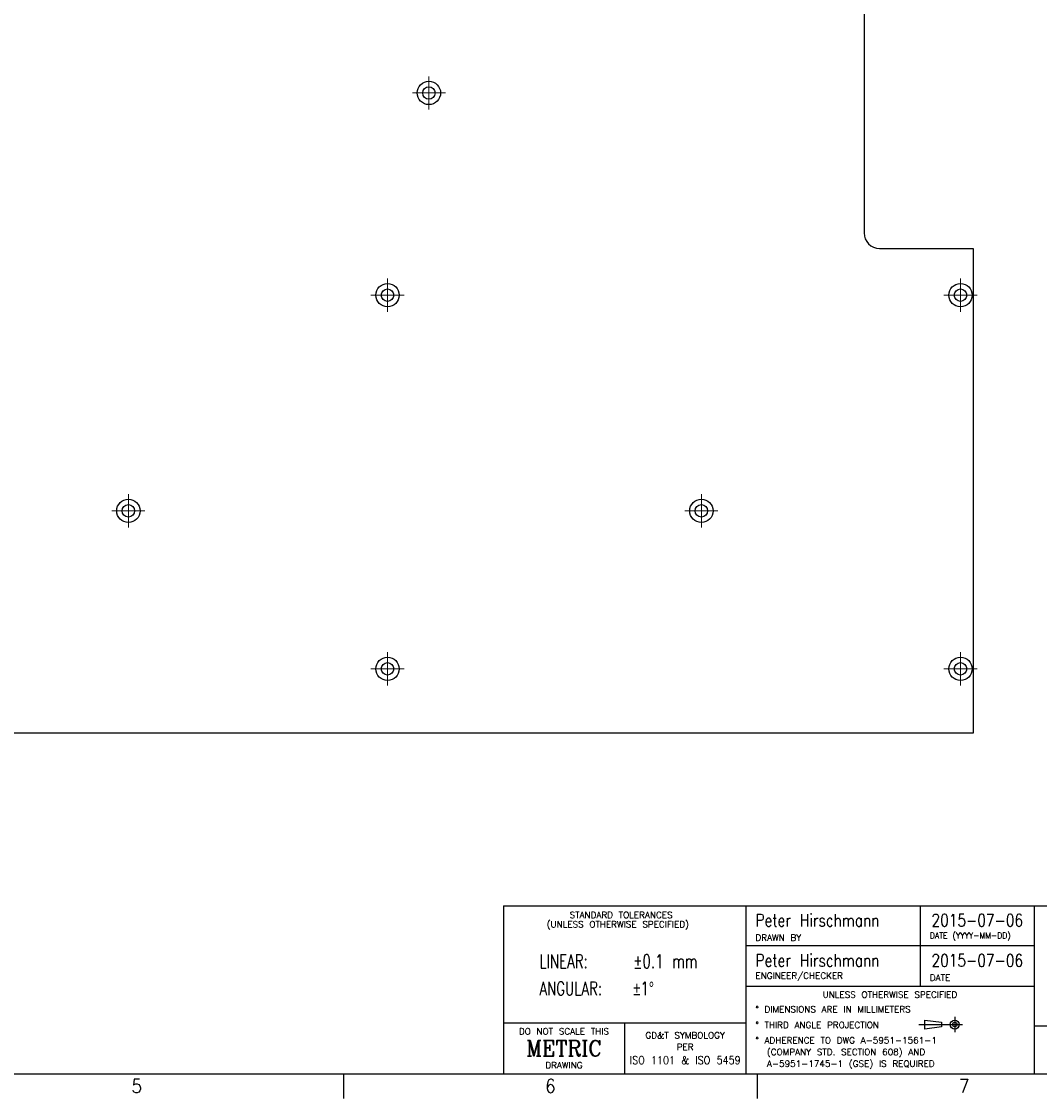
# Model space of a CAD drawing. Header units: inches. Extents: x 0 to 841, y 0 to 594.
# Tile 3 of 4: x 444 to 706, y 0 to 277. Entities that reach past the tile are written whole.
import ezdxf

# ---------------------------------------------------------------- set-up
doc = ezdxf.new("R2010")
doc.units = ezdxf.units.IN
doc.linetypes.add('DOT_CENTER', pattern=[14, 12, -1, 0, -1])
doc.layers.add('1', color=7, linetype='Continuous')
doc.styles.add('CONVERTER_11', font='txt.shx', dxfattribs={"width": 0.9})
doc.styles.add('CONVERTER_13', font='txt.shx', dxfattribs={"width": 0.81})
doc.styles.add('CONVERTER_14', font='txt.shx', dxfattribs={"width": 0.72})
doc.styles.add('CONVERTER_16', font='txt.shx', dxfattribs={"width": 1.035})
doc.styles.add('CONVERTER_18', font='complex.shx', dxfattribs={"width": 0.95})

# ---------------------------------------------------------------- blocks, each defined once
blk = doc.blocks.new('N2605-96570_pcb__4', base_point=(107.0449999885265, 93.97000044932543))
at = {"color": 7, "linetype": 'Continuous'}
for p, q in [((660.6749999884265, 394.6000004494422), (660.6749999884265, 222.6000004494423)), ((664.6749999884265, 218.6000004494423), (688.7049999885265, 218.6000004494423)), ((688.7049999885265, 218.6000004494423), (688.7049999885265, 93.97000044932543)), ((688.7049999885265, 93.97000044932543), (405.3822226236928, 93.97000044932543))]:
    blk.add_line(p, q, dxfattribs=at)
for centre, radius in [((548.7999999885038, 258.6000004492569), 3), ((548.7999999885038, 258.6000004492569), 1.599999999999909), ((538.1649999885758, 206.6000004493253), 3), ((538.1649999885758, 206.6000004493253), 1.600000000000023), ((685.4849999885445, 206.6000004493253), 3), ((685.4849999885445, 206.6000004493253), 1.600000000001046), ((471.5349999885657, 151.1200004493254), 3), ((471.5349999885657, 151.1200004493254), 1.600000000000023), ((618.8549999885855, 151.1200004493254), 3), ((618.8549999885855, 151.1200004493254), 1.599999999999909), ((538.1649999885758, 110.4800004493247), 3), ((538.1649999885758, 110.4800004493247), 1.600000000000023), ((685.4849999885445, 110.4800004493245), 3), ((685.4849999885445, 110.4800004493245), 1.600000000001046)]:
    blk.add_circle(centre, radius, dxfattribs=at)
blk.add_arc((664.6749999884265, 222.6000004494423), 4, 180, 270, dxfattribs=at)
at = {"layer": '1', "color": 1, "linetype": 'DOT_CENTER', "const_width": 0.25}
for points in [[(548.7999999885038, 262.9000004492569), (548.7999999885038, 254.3000004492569)], [(553.0999999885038, 258.6000004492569), (544.4999999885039, 258.6000004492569)], [(538.1649999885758, 210.9000004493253), (538.1649999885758, 202.3000004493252)], [(685.4849999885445, 210.9000004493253), (685.4849999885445, 202.3000004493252)], [(542.4649999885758, 206.6000004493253), (533.8649999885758, 206.6000004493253)], [(689.7849999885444, 206.6000004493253), (681.1849999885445, 206.6000004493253)], [(471.5349999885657, 155.4200004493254), (471.5349999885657, 146.8200004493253)], [(618.8549999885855, 155.4200004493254), (618.8549999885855, 146.8200004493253)], [(475.8349999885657, 151.1200004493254), (467.2349999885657, 151.1200004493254)], [(623.1549999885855, 151.1200004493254), (614.5549999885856, 151.1200004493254)], [(538.1649999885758, 114.7800004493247), (538.1649999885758, 106.1800004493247)], [(685.4849999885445, 114.7800004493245), (685.4849999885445, 106.1800004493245)], [(542.4649999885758, 110.4800004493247), (533.8649999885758, 110.4800004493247)], [(689.7849999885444, 110.4800004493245), (681.1849999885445, 110.4800004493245)]]:
    blk.add_lwpolyline(points, dxfattribs=at)
blk = doc.blocks.new('N2605-96570__5', base_point=(107.0449999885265, 93.97000044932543))
blk.add_blockref('N2605-96570_pcb__4', (107.0449999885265, 93.97000044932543))
blk = doc.blocks.new('Front1', base_point=(397.8749999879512, 308.6000000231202))
blk.add_blockref('N2605-96570__5', (107.0449999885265, 93.97000044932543))
blk = doc.blocks.new('Tolerance_Block__6', base_point=(599.105, 34.49499999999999))
at = {"color": 4, "attachment_point": 1}
for s, insert, char_height, line_spacing_factor, style in [('    STANDARD TOLERANCES\\P(UNLESS OTHERWISE SPECIFIED)', (579.0752857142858, 47.99499999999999), 1.6, 0.90036014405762, 'CONVERTER_16'), ('LINEAR:\\PANGULAR:', (577.2178291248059, 37.03999999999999), 3.5, 1.20048019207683, 'CONVERTER_14')]:
    blk.add_mtext(s, dxfattribs=dict(at, insert=insert, char_height=char_height, line_spacing_factor=line_spacing_factor, style=style))
at = {"color": 3, "insert": (601.3249103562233, 37.03999999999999), "char_height": 3.5, "attachment_point": 1, "line_spacing_factor": 1.20048019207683, "style": 'CONVERTER_14'}
blk.add_mtext('±0.1 mm\\P{\\Fgdt;`}1{\\Fgdt;~}', dxfattribs=at)
blk = doc.blocks.new('Drawing_Grid_Zones__9', base_point=(6.35, 6.35))
at = {"layer": '1', "color": 4, "linetype": 'Continuous'}
for p, q in [((526.8625, 6.35), (526.8625, 0)), ((633.2249999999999, 6.35), (633.2249999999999, 0))]:
    blk.add_line(p, q, dxfattribs=at)
at = {"layer": '1', "color": 4, "char_height": 3.5, "attachment_point": 5, "line_spacing_factor": 1.08043217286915, "style": 'CONVERTER_11'}
for s, insert in [('5', (473.6812499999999, 3.175)), ('6', (580.0437499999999, 3.175)), ('7', (686.4062499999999, 3.175))]:
    blk.add_mtext(s, dxfattribs=dict(at, insert=insert))
blk = doc.blocks.new('A1_Size_Verigy_Frame__10', base_point=(6.35, 6.35))
at = {"color": 7, "linetype": 'Continuous'}
for p, q in [((567.9499999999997, 49.54375), (567.9499999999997, 6.35)), ((567.9499999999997, 49.54375), (630.2593749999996, 49.54375)), ((630.2593749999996, 49.54375), (630.2593749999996, 6.35)), ((630.2593749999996, 49.54375), (834.6499999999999, 49.54375)), ((704.490625, 6.35), (704.490625, 49.54375)), ((770.753125, 18.58750000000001), (704.490625, 18.58750000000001))]:
    blk.add_line(p, q, dxfattribs=at)
at = {"color": 4, "linetype": 'Continuous'}
for p, q in [((675.0906249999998, 49.54375), (675.0906249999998, 28.90625000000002)), ((704.490625, 39.22499999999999), (630.2593749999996, 39.22499999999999)), ((630.1687499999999, 28.90625000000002), (704.490625, 28.90625000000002)), ((567.9499999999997, 19.44687500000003), (630.2593749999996, 19.44687500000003)), ((599.1046875, 19.44687500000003), (599.1046875, 6.35000000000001)), ((676.2684326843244, 20.15665218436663), (680.6304118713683, 19.58419427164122)), ((676.2684326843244, 17.85265218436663), (676.2684326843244, 20.15665218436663)), ((680.6304118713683, 19.58419427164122), (680.6304118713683, 18.43171209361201)), ((680.6304118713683, 18.43171209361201), (676.2684326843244, 17.85265218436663))]:
    blk.add_line(p, q, dxfattribs=at)
at = {"color": 4, "linetype": 'DOT_CENTER'}
for p, q in [((683.996260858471, 20.96579600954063), (683.996260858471, 17.04350835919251)), ((674.7897956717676, 19.00465218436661), (682.0351170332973, 19.00465218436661)), ((682.0351170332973, 19.00465218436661), (685.9574046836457, 19.00465218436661))]:
    blk.add_line(p, q, dxfattribs=at)
at = {"color": 4, "linetype": 'Continuous'}
for radius in [1.152000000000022, 0.5795420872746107]:
    blk.add_circle((683.996260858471, 19.00465218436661), radius, dxfattribs=at)
at = {"layer": '1', "color": 7, "linetype": 'Continuous'}
blk.add_line((9.35, 6.35), (831.65, 6.35), dxfattribs=at)
blk.add_blockref('Tolerance_Block__6', (599.105, 34.49499999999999))
at = {"layer": '1'}
blk.add_blockref('Drawing_Grid_Zones__9', (6.35, 6.35), dxfattribs=at)
at = {"color": 3, "char_height": 3.2, "line_spacing_factor": 1.02040816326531, "style": 'CONVERTER_13'}
for s, insert, attachment_point in [('Peter Hirschmann', (632.7593749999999, 45.8330247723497), 4), ('2015-07-06', (689.7906249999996, 45.8330247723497), 5), ('Peter Hirschmann', (632.7593749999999, 35.51427477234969), 4), ('2015-07-06', (689.7906249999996, 35.51427477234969), 5)]:
    blk.add_mtext(s, dxfattribs=dict(at, insert=insert, attachment_point=attachment_point))
at = {"color": 4}
for s, insert, char_height, attachment_point, line_spacing_factor, style in [('DRAWN BY', (632.7593749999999, 40.57499999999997), 1.6, 7, 1.12545018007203, 'CONVERTER_16'), ('DATE (YYYY-MM-DD)', (677.5906249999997, 40.57499999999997), 1.6, 7, 1.12545018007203, 'CONVERTER_11'), ('ENGINEER/CHECKER', (632.7593749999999, 30.25625000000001), 1.6, 7, 1.12545018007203, 'CONVERTER_16'), ('DATE', (677.5906249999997, 30.25625000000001), 1.6, 7, 1.12545018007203, 'CONVERTER_16'), ('UNLESS OTHERWISE SPECIFIED', (667.3296875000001, 27.50625000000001), 1.6, 2, 1.12545018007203, 'CONVERTER_16'), ('%%d DIMENSIONS ARE IN MILLIMETERS', (632.7593749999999, 23.73300868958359), 1.6, 1, 1.12545018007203, 'CONVERTER_16'), ('%%d THIRD ANGLE PROJECTION', (632.7593749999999, 19.69465218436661), 1.6, 1, 1.12545018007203, 'CONVERTER_16'), ('DO NOT SCALE THIS', (583.52734375, 18.04687500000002), 1.6, 2, 1.12545018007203, 'CONVERTER_16'), ('GD&T SYMBOLOGY', (614.6820312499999, 17.04687500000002), 1.6, 2, 1.12545018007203, 'CONVERTER_16'), ('METRIC', (583.52734375, 12.89843750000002), 4, 5, 1.32052821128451, 'CONVERTER_18'), ('PER', (614.6820312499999, 14.04687500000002), 1.6, 2, 0.90036014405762, 'CONVERTER_16'), ('%%d ADHERENCE TO DWG A-5951-1561-1\\P  (COMPANY STD. SECTION 608) AND\\P  A-5951-1745-1 (GSE) IS REQUIRED', (632.7593749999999, 15.75629567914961), 1.6, 1, 1.12545018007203, 'CONVERTER_16'), ('ISO 1101 & ISO 5459', (614.6820312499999, 8.85000000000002), 2, 8, 0.90036014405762, 'CONVERTER_11'), ('DRAWING', (583.52734375, 7.75000000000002), 1.6, 8, 1.12545018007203, 'CONVERTER_16')]:
    blk.add_mtext(s, dxfattribs=dict(at, insert=insert, char_height=char_height, attachment_point=attachment_point, line_spacing_factor=line_spacing_factor, style=style))

msp = doc.modelspace()

# ---------------------------------------------------------------- block references
for name, p in [('A1_Size_Verigy_Frame__10', (6.35, 6.35)), ('Front1', (397.8749999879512, 308.6000000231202))]:
    msp.add_blockref(name, p)

doc.saveas('drawing.dxf')
